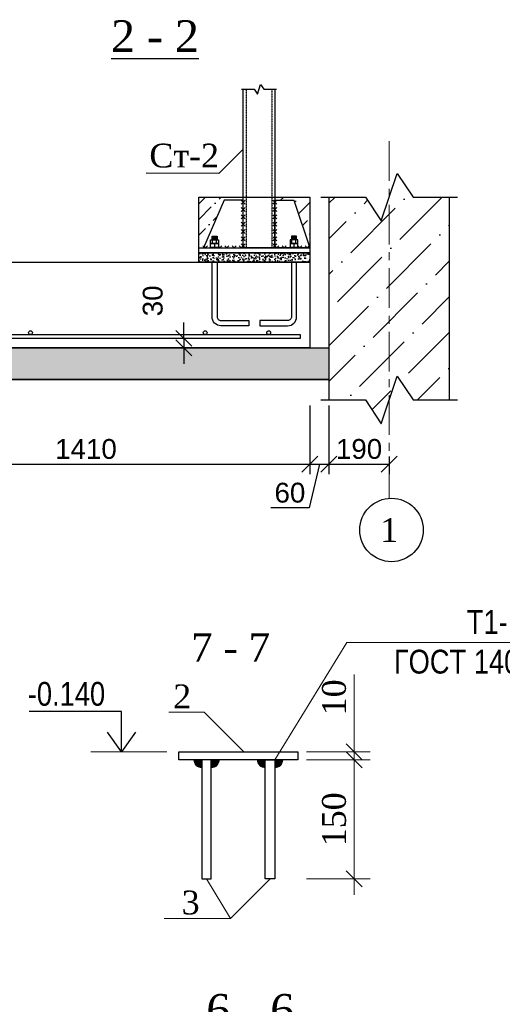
# Model space of a CAD drawing. Header units: millimetres. Extents: x 2063114 to 14983986, y -126020516 to 213791.
# Tile 161 of 256: x 2344737 to 2350815, y -1486930 to -1474522. Entities that reach past the tile are written whole.
import ezdxf
from ezdxf.enums import TextEntityAlignment as Align

# ---------------------------------------------------------------- set-up
doc = ezdxf.new("R2010")
doc.units = ezdxf.units.MM
doc.linetypes.add('ACAD_ISO03W100', pattern=[30, 12, -18])
doc.linetypes.add('CENTERX2', pattern=[4, 2.5, -0.5, 0.5, -0.5])
doc.layers.get('Defpoints').update_dxf_attribs({"color": 6, "lineweight": 35})
for name, color, linetype, lineweight in [('.', 7, 'Continuous', 15), ('АСО-оси', 24, 'CENTERX2', 20), ('Текст', 7, 'Continuous', 15), ('Фундаменты', 252, 'Continuous', 25)]:
    doc.layers.add(name, color=color, linetype=linetype, lineweight=lineweight)
doc.layers.add('Размеры', color=28, linetype='Continuous')
doc.styles.add('Arial', font='ARIALN.TTF', dxfattribs={"height": 300})
doc.styles.add('GENERATED_STYLE_5', font='times.ttf')
doc.styles.get("Standard").update_dxf_attribs({"font": 'arial.ttf'})
doc.styles.add('stile1', font='ARIALN.TTF')
doc.styles.add('TIMES', font='times.ttf')
doc.styles.add('TIMES NEW', font='times.ttf', dxfattribs={"height": 200})
doc.styles.add('Times New Roman', font='times.ttf')
doc.dimstyles.new('10', dxfattribs={"dimtxt": 300, "dimasz": 200, "dimexe": 200, "dimexo": 200, "dimgap": 100, "dimtad": 1, "dimlfac": 0.1, "dimtxsty": 'Standard', "dimblk": 'OBLIQUE', "dimcen": 200, "dimdle": 200, "dimclrd": 256, "dimclre": 256, "dimclrt": 256, "dimadec": 0, "dimazin": 0, "dimtfac": 1, "dimtmove": 0, "dimatfit": 3, "dimldrblk": 'OBLIQUE', "dimfxl": 1, "dimlwd": -1, "dimlwe": -1, "dimarcsym": 0})
doc.dimstyles.new('25', dxfattribs={"dimscale": 100, "dimtxt": 2.5, "dimasz": 2, "dimexe": 1.25, "dimexo": 0.625, "dimtad": 1, "dimdec": 0, "dimlfac": 0.25, "dimtxsty": 'Standard', "dimblk": 'OBLIQUE', "dimcen": 2, "dimdle": 0.008, "dimclrd": 256, "dimclre": 256, "dimclrt": 256, "dimadec": 0, "dimazin": 0, "dimtfac": 1, "dimtdec": 0, "dimtmove": 1, "dimatfit": 2, "dimfxl": 1.25, "dimarcsym": 0})
doc.dimstyles.new('50', dxfattribs={"dimtxt": 250, "dimasz": 250, "dimexe": 125, "dimexo": 125, "dimgap": 50, "dimtad": 1, "dimdec": 0, "dimlfac": 0.5, "dimtxsty": 'GENERATED_STYLE_5', "dimblk": 'OBLIQUE', "dimcen": 250, "dimdle": 125, "dimadec": 0, "dimazin": 0, "dimtfac": 1, "dimtdec": 0, "dimtmove": 0, "dimatfit": 3, "dimldrblk": 'OPEN90', "dimfxl": 1, "dimarcsym": 0})
pattern_1 = [(45, (2347815.88, -1807532.08), (74.087113, 271.65275), [349.25, -69.85, 0, -69.85])]

# ---------------------------------------------------------------- blocks, each defined once
blk = doc.blocks.new('141465')
at = {"style": 'Times New Roman'}
blk.add_text('6 - 6', height=400, dxfattribs=at).set_placement((12578.891, 322530.695), align=Align.CENTER)
blk = doc.blocks.new('_Oblique')
at = {"color": 0, "linetype": 'ByBlock', "lineweight": -2}
blk.add_line((-0.5, -0.5), (0.5, 0.5), dxfattribs=at)
blk = doc.blocks.new('*D976')
at = {"lineweight": -2, "transparency": 16777216}
for p, q in [((2346803, -1478538), (2346803, -1478338)), ((2346950, -1478538), (2346678, -1478538)), ((2346803, -1478538), (2346803, -1478658)), ((2346950, -1478658), (2346678, -1478658)), ((2346803, -1478658), (2346803, -1478858))]:
    blk.add_line(p, q, dxfattribs=at)
at = {"layer": 'Defpoints', "color": 0, "lineweight": 30, "transparency": 16777216}
for p in [(2347012, -1478538), (2346803, -1478658), (2347012, -1478658)]:
    blk.add_point(p, dxfattribs=at)
at = {"lineweight": -2, "transparency": 16777216, "xscale": 200, "yscale": 200, "zscale": 200}
for p, rotation in [((2346803, -1478538), 270), ((2346803, -1478658), 90)]:
    blk.add_blockref('_Oblique', p, dxfattribs=dict(at, rotation=rotation))
at = {"transparency": 16777216, "insert": (2346413, -1478065), "char_height": 250, "attachment_point": 5, "rotation": 90}
blk.add_mtext('30', dxfattribs=at)
blk = doc.blocks.new('*D978')
at = {"lineweight": -2, "transparency": 16777216}
for p, q in [((2348391, -1479383), (2348391, -1480248)), ((2348631, -1479383), (2348631, -1480248)), ((2348511, -1480123), (2348382, -1480674)), ((2348390, -1480123), (2348632, -1480123)), ((2348382, -1480674), (2347898, -1480674))]:
    blk.add_line(p, q, dxfattribs=at)
at = {"layer": 'Defpoints', "color": 0, "lineweight": 30, "transparency": 16777216}
for p in [(2348391, -1479321), (2348631, -1479321), (2348631, -1480123)]:
    blk.add_point(p, dxfattribs=at)
at = {"lineweight": -2, "transparency": 16777216, "xscale": 200, "yscale": 200, "zscale": 200, "rotation": 180}
blk.add_blockref('_Oblique', (2348391, -1480123), dxfattribs=at)
at = {"lineweight": -2, "transparency": 16777216, "xscale": 200, "yscale": 200, "zscale": 200}
blk.add_blockref('_Oblique', (2348631, -1480123), dxfattribs=at)
at = {"transparency": 16777216, "insert": (2348140, -1480484), "char_height": 250, "attachment_point": 5}
blk.add_mtext('60', dxfattribs=at)
blk = doc.blocks.new('*D979')
at = {"lineweight": -2, "transparency": 16777216}
for p, q in [((2342751, -1479383), (2342751, -1480248)), ((2348391, -1479383), (2348391, -1480248)), ((2342750, -1480123), (2348392, -1480123))]:
    blk.add_line(p, q, dxfattribs=at)
at = {"layer": 'Defpoints', "color": 0, "lineweight": 30, "transparency": 16777216}
for p in [(2342751, -1479321), (2348391, -1479321), (2348391, -1480123)]:
    blk.add_point(p, dxfattribs=at)
at = {"lineweight": -2, "transparency": 16777216, "xscale": 200, "yscale": 200, "zscale": 200, "rotation": 180}
blk.add_blockref('_Oblique', (2342751, -1480123), dxfattribs=at)
at = {"lineweight": -2, "transparency": 16777216, "xscale": 200, "yscale": 200, "zscale": 200}
blk.add_blockref('_Oblique', (2348391, -1480123), dxfattribs=at)
at = {"transparency": 16777216, "insert": (2345571, -1479933), "char_height": 250, "attachment_point": 5}
blk.add_mtext('1410', dxfattribs=at)
blk = doc.blocks.new('*D1140')
at = {"lineweight": -2, "transparency": 16777216}
for p, q in [((2348631, -1479383), (2348631, -1480248)), ((2348630, -1480123), (2349392, -1480123)), ((2349391, -1480025), (2349391, -1480248))]:
    blk.add_line(p, q, dxfattribs=at)
at = {"layer": 'Defpoints', "color": 0, "lineweight": 30, "transparency": 16777216}
for p in [(2348631, -1479321), (2349391, -1479962), (2349391, -1480123)]:
    blk.add_point(p, dxfattribs=at)
at = {"lineweight": -2, "transparency": 16777216, "xscale": 200, "yscale": 200, "zscale": 200, "rotation": 180}
blk.add_blockref('_Oblique', (2348631, -1480123), dxfattribs=at)
at = {"lineweight": -2, "transparency": 16777216, "xscale": 200, "yscale": 200, "zscale": 200}
blk.add_blockref('_Oblique', (2349391, -1480123), dxfattribs=at)
at = {"transparency": 16777216, "insert": (2349011, -1479933), "char_height": 250, "attachment_point": 5}
blk.add_mtext('190', dxfattribs=at)
blk = doc.blocks.new('*D1012')
at = {"layer": 'Defpoints', "color": 0, "linetype": 'Continuous', "lineweight": 30, "transparency": 16777216}
for p in [(2348150, -1483749), (2348150, -1483849), (2348950, -1483849)]:
    blk.add_point(p, dxfattribs=at)
at = {"layer": 'Текст', "linetype": 'Continuous', "transparency": 16777216}
for p, q in [((2348950, -1483749), (2348950, -1482774)), ((2348350, -1483749), (2349150, -1483749)), ((2348350, -1483849), (2349150, -1483849)), ((2348950, -1483849), (2348950, -1483749)), ((2348950, -1483849), (2348950, -1484049))]:
    blk.add_line(p, q, dxfattribs=at)
at = {"layer": 'Текст', "linetype": 'Continuous', "transparency": 16777216, "xscale": 200, "yscale": 200, "zscale": 200}
for p, rotation in [((2348950, -1483749), 270), ((2348950, -1483849), 90)]:
    blk.add_blockref('_Oblique', p, dxfattribs=dict(at, rotation=rotation))
at = {"layer": 'Текст', "linetype": 'Continuous', "transparency": 16777216, "insert": (2348697, -1483062), "char_height": 300, "attachment_point": 5, "rotation": 90, "style": 'Times New Roman'}
blk.add_mtext('10', dxfattribs=at)
blk = doc.blocks.new('*D1013')
at = {"layer": 'Defpoints', "color": 0, "linetype": 'Continuous', "lineweight": 30, "transparency": 16777216}
for p in [(2348150, -1483849), (2348150, -1485349), (2348950, -1485349)]:
    blk.add_point(p, dxfattribs=at)
at = {"layer": 'Текст', "linetype": 'Continuous', "transparency": 16777216}
for p, q in [((2348950, -1483649), (2348950, -1485549)), ((2348350, -1483849), (2349150, -1483849)), ((2348350, -1485349), (2349150, -1485349))]:
    blk.add_line(p, q, dxfattribs=at)
at = {"layer": 'Текст', "linetype": 'Continuous', "transparency": 16777216, "xscale": 200, "yscale": 200, "zscale": 200}
for p, rotation in [((2348950, -1483849), 90), ((2348950, -1485349), 270)]:
    blk.add_blockref('_Oblique', p, dxfattribs=dict(at, rotation=rotation))
at = {"layer": 'Текст', "linetype": 'Continuous', "transparency": 16777216, "insert": (2348697, -1484599), "char_height": 300, "attachment_point": 5, "rotation": 90, "style": 'Times New Roman'}
blk.add_mtext('150', dxfattribs=at)

msp = doc.modelspace()

# ---------------------------------------------------------------- hatches: boundary and pattern name
at = {"layer": '.'}
h = msp.add_hatch(dxfattribs=at)
h.set_pattern_fill('GRAVEL', color=256, scale=15)
h.set_pattern_definition([(228.012788, (2347330.593, -1798605.333), (-3048.0000002, -3428.9999998), [51.2582, -5074.57255]), (184.969741, (2347296.303, -1798643.433), (4571.9999982, 381.0000217), [87.9607, -8708.10733]), (132.510447, (2347208.673, -1798651.053), (3810.0000016, -4190.9999985), [62.02223, -6140.2084]), (267.273689, (2347060.083, -1798746.303), (381.0000008, 7620), [80.1007, -7929.9656]), (292.833654, (2347056.273, -1798826.313), (-1905.0000002, 4571.9999999), [78.54505, -7775.97116]), (357.273689, (2347086.753, -1798898.703), (-7620, 381.0000008), [80.1007, -7929.9656]), (37.6942405, (2347166.763, -1798902.513), (-4952.9999998, -3810.0000003), [105.92905, -10486.9673]), (72.2553284, (2347250.583, -1798837.743), (2667.0000007, 8381.9999998), [100.00793, -9900.7885]), (121.4295656, (2347281.063, -1798742.493), (-3048.0000004, 4952.9999997), [80.37195, -7956.83185]), (175.236358, (2347239.153, -1798673.913), (4191, -381.0000007), [91.757, -4496.09054]), (222.397438, (2347147.713, -1798666.293), (-4571.99999985, -4191.00000016), [118.6617, -11747.51588]), (138.814075, (2347437.273, -1798750.113), (-2667, 2286), [40.5007, -4009.58487]), (171.4692344, (2347406.793, -1798723.443), (4953.0000001, -761.9999991), [77.0523, -7628.19585]), (225, (2347330.6, -1798712), (-5e-14, -381), [53.8814, -484.93397]), (203.19859, (2347303.923, -1798666.293), (1905, 762), [29.0162, -2872.59336]), (291.80141, (2347277.25, -1798677.72), (-381, 1143), [41.03484, -2010.71295]), (30.963757, (2347292.493, -1798715.82), (1143, 762), [66.64795, -2154.94472]), (161.56505, (2347349.64, -1798681.53), (762, -381), [48.19307, -1156.6347]), (16.38954, (2347056.273, -1798677.723), (3810, 1143), [67.5132, -6683.824]), (70.346176, (2347121.043, -1798658.673), (-1524.0000001, -4191), [56.63984, -5607.33235]), (293.19859, (2347349.643, -1798605.333), (-762, 1905), [58.032, -2843.57754]), (343.61046, (2347372.503, -1798658.673), (-3810.0000001, 1142.9999997), [67.5132, -6683.824]), (339.443955, (2347056.273, -1798913.943), (-1905, 762), [65.1053, -3190.16015]), (294.775141, (2347117.233, -1798936.803), (-1905.0000023, 4190.999999), [54.5508, -5400.539]), (66.80141, (2347353.453, -1798986.333), (762, 1905), [58.032, -2843.57754]), (17.354025, (2347376.313, -1798932.993), (-4952.9999999, -1524.0000003), [63.8674, -6322.8564]), (69.443955, (2347166.763, -1798986.333), (-762, -1905), [32.55264, -3222.7128]), (101.309932, (2347330.59, -1798986.33), (-381, 1524), [19.4272, -1923.29924]), (165.963757, (2347326.78, -1798967.28), (1143, -381), [78.54506, -1492.3582]), (186.009006, (2347250.583, -1798948.233), (3810, 381.0000002), [72.79005, -7206.20473]), (303.690068, (2347292.49, -1798750.11), (-381, 762), [54.9486, -1318.76645]), (353.1572266, (2347322.973, -1798795.833), (6477.00000004, -761.99999966), [95.9335, -9497.40136]), (60.945396, (2347418.223, -1798807.263), (-1524, -2667), [39.22624, -3883.40885]), (90, (2347437.27, -1798772.97), (-381, 381), [22.86, -358.14]), (120.256437, (2347242.963, -1798936.803), (1523.9999998, -2667), [52.93004, -5240.0911]), (48.012787, (2347216.293, -1798891.083), (3048.0000003, 3428.9999998), [102.51643, -5023.31433]), (0, (2347284.87, -1798814.9), (381, 381), [99.06, -281.94]), (325.3048465, (2347383.933, -1798814.883), (3810.0000014, -2666.999998), [60.24143, -5963.8975]), (254.054604, (2347433.463, -1798849.173), (-381, -1524), [55.47436, -2718.2475]), (207.6459754, (2347418.223, -1798902.513), (-7239.0000003, -3809.9999995), [90.32176, -8941.86966]), (175.426079, (2347338.213, -1798944.423), (-4953, 381), [95.5544, -9459.87697])])
edge = h.paths.add_edge_path()
edge.add_line((2342151.11512, -1478658.08365), (2342151.11512, -1479058.08365))
edge.add_line((2342151.11512, -1479058.08365), (2348631.11512, -1479058.08365))
edge.add_line((2348631.11512, -1479058.08365), (2348631.11512, -1478658.08365))
edge.add_line((2348631.11512, -1478658.08365), (2342224.33174, -1478658.08365))
h = msp.add_hatch()
h.set_pattern_fill('ANSI36', color=253, scale=100)
h.set_pattern_definition([(45, (2561513.1, -1800074.95), (168.3798, 617.3926), [793.75, -158.75, 0, -158.75])])
h.paths.add_polyline_path([(2348631.11512, -1479313.75246), (2349091.11512, -1479313.75246), (2349291.11512, -1479613.75246), (2349491.11512, -1479013.75246), (2349691.11512, -1479313.75246), (2350151.11512, -1479313.75246), (2350151.11512, -1476758.08365), (2349691.11512, -1476758.08365), (2349491.11512, -1476458.08365), (2349291.11512, -1477058.08365), (2349091.11512, -1476758.08365), (2348631.11512, -1476758.08365)])
h = msp.add_hatch()
h.set_pattern_fill('ANSI36', color=0, scale=44, style=0)
h.set_pattern_definition(pattern_1)
h.paths.add_polyline_path([(2347311.21827, -1476798.08365), (2347551.21827, -1476798.08365), (2347551.21827, -1476758.08365), (2346991.11512, -1476758.08365), (2346991.11512, -1477398.08365), (2347051.21827, -1477398.08365)])
h = msp.add_hatch()
h.set_pattern_fill('ANSI36', color=0, scale=44, style=0)
h.set_pattern_definition(pattern_1)
h.paths.add_polyline_path([(2348391.11512, -1476758.08365), (2347951.11512, -1476758.08365), (2347951.11512, -1476798.08365), (2348191.11512, -1476798.08365), (2348391.11512, -1477398.08365)])
h = msp.add_hatch()
h.set_pattern_fill('AR-CONC', color=0, scale=0.5, style=0)
h.set_pattern_definition([(50, (2347815.876, -1807532.08), (91.092334, -7.969543), [9.525, -104.775]), (355, (2347815.88, -1807532.08), (-17.62171, 95.528423), [7.62, -83.820292]), (100.451445, (2347823.47, -1807532.75), (73.470624, 87.558876), [8.095004, -89.045122]), (46.1842, (2347815.88, -1807506.68), (135.53952, -21.021164), [14.2875, -157.1625]), (96.635558, (2347827.17, -1807508.43), (118.702067, 123.71306), [12.14251, -133.567804]), (351.18415, (2347815.88, -1807506.68), (118.70207, 123.71306), [11.429984, -125.729866]), (21, (2347828.576, -1807513.03), (75.807196, -51.132599), [9.525, -104.775]), (326, (2347828.58, -1807513.03), (30.901014, 92.093983), [7.62, -83.82]), (71.451445, (2347834.89, -1807517.29), (106.70821, 40.961384), [8.095004, -89.04497]), (37.5, (2347815.876, -1807532.08), (1.5443016, 42.2775194), [0, -82.804, 0, -85.09, 0, -84.1375]), (7.5, (2347815.876, -1807532.08), (33.409831, 50.0902874), [0, -48.514, 0, -80.899, 0, -32.0675]), (327.5, (2347787.555, -1807532.08), (67.7952976, -2.864372), [0, -31.75, 0, -99.06, 0, -131.445]), (317.5, (2347774.855, -1807532.08), (74.064591, 12.713246), [0, -41.275, 0, -65.786, 0, -93.345])])
h.paths.add_polyline_path([(2346991.11512, -1477458.08365), (2346991.11512, -1477578.08365), (2348391.11512, -1477578.08365), (2348391.11512, -1477458.08365)])
at = {"layer": 'Фундаменты', "linetype": 'Continuous', "lineweight": 20}
h = msp.add_hatch(color=7, dxfattribs=at)
h.dxf.hatch_style = 1
edge = h.paths.add_edge_path()
edge.add_line((2346929.78011, -1483849.53798), (2347029.77964, -1483849.53798))
edge.add_line((2347029.77964, -1483849.53798), (2347029.77964, -1483949.23107))
edge.add_arc((2347029.77964, -1483849.23107), 100, 540.17584414, 630, ccw=False)
h = msp.add_hatch(color=7, dxfattribs=at)
h.dxf.hatch_style = 1
edge = h.paths.add_edge_path()
edge.add_line((2347249.77917, -1483849.53798), (2347149.77964, -1483849.53798))
edge.add_line((2347149.77964, -1483849.53798), (2347149.77964, -1483949.23107))
edge.add_arc((2347149.77964, -1483849.23107), 100, -90, -0.17584414)
h = msp.add_hatch(color=7, dxfattribs=at)
h.dxf.hatch_style = 1
edge = h.paths.add_edge_path()
edge.add_line((2347729.78011, -1483849.53798), (2347829.77964, -1483849.53798))
edge.add_line((2347829.77964, -1483849.53798), (2347829.77964, -1483949.23107))
edge.add_arc((2347829.77964, -1483849.23107), 100, 540.17584414, 630, ccw=False)
h = msp.add_hatch(color=7, dxfattribs=at)
h.dxf.hatch_style = 1
edge = h.paths.add_edge_path()
edge.add_line((2348049.77917, -1483849.53798), (2347949.77964, -1483849.53798))
edge.add_line((2347949.77964, -1483849.53798), (2347949.77964, -1483949.23107))
edge.add_arc((2347949.77964, -1483849.23107), 100, -90, -0.17584414)

# ---------------------------------------------------------------- linework, layer by layer
at = {"lineweight": 30}
for p, q in [((2347526.21827, -1476798.08365), (2347576.21827, -1476848.08365)), ((2347526.21827, -1476848.08365), (2347576.21827, -1476798.08365)), ((2347526.21827, -1476889.75032), (2347576.21827, -1476939.75032)), ((2347526.21827, -1476939.75032), (2347576.21827, -1476889.75032)), ((2347926.11512, -1476798.08365), (2347976.11512, -1476848.08365)), ((2347926.11512, -1476848.08365), (2347976.11512, -1476798.08365)), ((2347926.11512, -1476889.75032), (2347976.11512, -1476939.75032)), ((2347926.11512, -1476939.75032), (2347976.11512, -1476889.75032)), ((2347526.21827, -1476981.41698), (2347576.21827, -1477031.41698)), ((2347526.21827, -1477031.41698), (2347576.21827, -1476981.41698)), ((2347926.11512, -1476981.41698), (2347976.11512, -1477031.41698)), ((2347926.11512, -1477031.41698), (2347976.11512, -1476981.41698)), ((2347526.21827, -1477073.08365), (2347576.21827, -1477123.08365)), ((2347526.21827, -1477123.08365), (2347576.21827, -1477073.08365)), ((2347926.11512, -1477073.08365), (2347976.11512, -1477123.08365)), ((2347926.11512, -1477123.08365), (2347976.11512, -1477073.08365)), ((2347526.21827, -1477164.75032), (2347576.21827, -1477214.75032)), ((2347526.21827, -1477214.75032), (2347576.21827, -1477164.75032)), ((2347526.21827, -1477256.41698), (2347576.21827, -1477306.41698)), ((2347526.21827, -1477306.41698), (2347576.21827, -1477256.41698)), ((2347926.11512, -1477164.75032), (2347976.11512, -1477214.75032)), ((2347926.11512, -1477214.75032), (2347976.11512, -1477164.75032)), ((2347926.11512, -1477256.41698), (2347976.11512, -1477306.41698)), ((2347926.11512, -1477306.41698), (2347976.11512, -1477256.41698)), ((2347076.21827, -1477398.08365), (2347058.77641, -1477380.64179)), ((2347076.21827, -1477398.08365), (2347101.21827, -1477373.08365)), ((2347256.21827, -1477398.08365), (2347241.11512, -1477382.9805)), ((2347256.21827, -1477398.08365), (2347281.21827, -1477373.08365)), ((2347346.21827, -1477398.08365), (2347321.21827, -1477373.08365)), ((2347346.21827, -1477398.08365), (2347371.21827, -1477373.08365)), ((2347436.21827, -1477398.08365), (2347411.21827, -1477373.08365)), ((2347436.21827, -1477398.08365), (2347461.21827, -1477373.08365)), ((2347526.21827, -1477398.08365), (2347501.21827, -1477373.08365)), ((2347526.21827, -1477348.08365), (2347576.21827, -1477398.08365)), ((2347526.21827, -1477398.08365), (2347576.21827, -1477348.08365)), ((2347526.21827, -1477398.08365), (2347551.21827, -1477373.08365)), ((2347926.11512, -1477348.08365), (2347976.11512, -1477398.08365)), ((2347926.11512, -1477398.08365), (2347976.11512, -1477348.08365)), ((2347976.11512, -1477398.08365), (2347951.11512, -1477373.08365)), ((2347976.11512, -1477398.08365), (2348001.11512, -1477373.08365)), ((2348066.11512, -1477398.08365), (2348041.11512, -1477373.08365)), ((2348066.11512, -1477398.08365), (2348091.11512, -1477373.08365)), ((2348265.62498, -1477398.08365), (2348240.62498, -1477373.08365)), ((2348265.62498, -1477398.08365), (2348290.62498, -1477373.08365)), ((2348355.62498, -1477398.08365), (2348330.62498, -1477373.08365)), ((2348355.62498, -1477398.08365), (2348380.62498, -1477373.08365))]:
    msp.add_line(p, q, dxfattribs=at)
for p, q in [((2347166.11512, -1477344.08365), (2347166.11512, -1477294.08365)), ((2347216.11512, -1477344.08365), (2347216.11512, -1477294.08365)), ((2348166.11512, -1477344.08365), (2348166.11512, -1477294.08365)), ((2348216.11512, -1477344.08365), (2348216.11512, -1477294.08365))]:
    msp.add_line(p, q)
at = {"color": 0, "linetype": 'ByBlock', "lineweight": 15, "ltscale": 2}
msp.add_line((2345633.35056, -1483749.23154), (2346588.21217, -1483749.23154), dxfattribs=at)
for points in [[(2347531.21827, -1475398.08365), (2347691.16669, -1475398.08365), (2347731.16669, -1475458.08365), (2347771.16669, -1475338.08365), (2347811.16669, -1475398.08365), (2347971.11512, -1475398.08365)], [(2347951.11512, -1475398.08365), (2347951.11512, -1477398.08365), (2347551.21827, -1477398.08365), (2347551.21827, -1475398.08365)], [(2347551.16669, -1476153.6045), (2347245.84803, -1476458.92317), (2346330.7638, -1476457.59013)], [(2348531.11512, -1476758.08365), (2349091.11512, -1476758.08365), (2349291.11512, -1477058.08365), (2349491.11512, -1476458.08365), (2349691.11512, -1476758.08365), (2350251.11512, -1476758.08365)], [(2348631.11512, -1476758.08365), (2348631.11512, -1479313.75246)], [(2350151.11512, -1479313.75246), (2350151.11512, -1476758.08365)], [(2347051.21827, -1477398.08365), (2347551.21827, -1477398.08365), (2347551.21827, -1476798.08365), (2347311.21827, -1476798.08365), (2347051.21827, -1477398.08365)], [(2348391.11512, -1477398.08365), (2347951.11512, -1477398.08365), (2347951.11512, -1476798.08365), (2348191.11512, -1476798.08365), (2348391.11512, -1477398.08365)], [(2347159.11512, -1477253.71124), (2347223.11512, -1477248.11795)], [(2347159.11512, -1477258.7303), (2347223.11512, -1477253.13701)], [(2347159.11512, -1477263.74936), (2347223.11512, -1477258.15607)], [(2347159.11512, -1477268.76842), (2347223.11512, -1477263.17513)], [(2347159.11512, -1477273.78748), (2347223.11512, -1477268.19419)], [(2347159.11512, -1477278.80654), (2347223.11512, -1477273.21325)], [(2347159.11512, -1477283.82559), (2347223.11512, -1477278.2323)], [(2347159.11512, -1477288.84465), (2347223.11512, -1477283.25136)], [(2348223.11512, -1477253.71124), (2348159.11512, -1477248.11795)], [(2348223.11512, -1477258.7303), (2348159.11512, -1477253.13701)], [(2348223.11512, -1477263.74936), (2348159.11512, -1477258.15607)], [(2348223.11512, -1477268.76842), (2348159.11512, -1477263.17513)], [(2348223.11512, -1477273.78748), (2348159.11512, -1477268.19419)], [(2348223.11512, -1477278.80654), (2348159.11512, -1477273.21325)], [(2348223.11512, -1477283.82559), (2348159.11512, -1477278.2323)], [(2348223.11512, -1477288.84465), (2348159.11512, -1477283.25136)], [(2347159.11512, -1477293.86371), (2347223.11512, -1477288.27042)], [(2347191.11512, -1477344.08365), (2347191.11512, -1477394.08365)], [(2347214.02799, -1477294.08365), (2347223.11512, -1477293.28948)], [(2348223.11512, -1477293.86371), (2348159.11512, -1477288.27042)], [(2348168.20225, -1477294.08365), (2348159.11512, -1477293.28948)], [(2348191.11512, -1477344.08365), (2348191.11512, -1477394.08365)], [(2339687.14271, -1477458.08365), (2342551.11512, -1477458.08365), (2342551.11512, -1479058.08365), (2348628.50216, -1479058.08365)], [(2348531.11512, -1479313.75246), (2349091.11512, -1479313.75246), (2349291.11512, -1479613.75246), (2349491.11512, -1479013.75246), (2349691.11512, -1479313.75246), (2350251.11512, -1479313.75246)]]:
    msp.add_lwpolyline(points)
at = {"linetype": 'ACAD_ISO03W100', "ltscale": 0.1}
msp.add_lwpolyline([(2347911.11512, -1475398.08365), (2347911.11512, -1477398.08365), (2347591.11512, -1477398.08365), (2347591.11512, -1475398.08365)], dxfattribs=at)
for points in [[(2346991.11512, -1476758.08365), (2348391.11512, -1476758.08365), (2348391.11512, -1477458.08365), (2346991.11512, -1477458.08365)], [(2346991.11512, -1477398.08365), (2348391.11512, -1477398.08365), (2348391.11512, -1477458.08365), (2346991.11512, -1477458.08365)], [(2347136.11512, -1477394.08365), (2347246.11512, -1477394.08365), (2347246.11512, -1477398.08365), (2347136.11512, -1477398.08365)], [(2347141.11512, -1477294.08365), (2347241.11512, -1477294.08365), (2347241.11512, -1477344.08365), (2347141.11512, -1477344.08365)], [(2347141.11512, -1477344.08365), (2347241.11512, -1477344.08365), (2347241.11512, -1477394.08365), (2347141.11512, -1477394.08365)], [(2348246.11512, -1477394.08365), (2348136.11512, -1477394.08365), (2348136.11512, -1477398.08365), (2348246.11512, -1477398.08365)], [(2348241.11512, -1477294.08365), (2348141.11512, -1477294.08365), (2348141.11512, -1477344.08365), (2348241.11512, -1477344.08365)], [(2348241.11512, -1477344.08365), (2348141.11512, -1477344.08365), (2348141.11512, -1477394.08365), (2348241.11512, -1477394.08365)], [(2346991.11512, -1477458.08365), (2348391.11512, -1477458.08365), (2348391.11512, -1477578.08365), (2346991.11512, -1477578.08365)]]:
    msp.add_lwpolyline(points, close=True)
at = {"lineweight": 30}
for points in [[(2347159.11512, -1477294.08365), (2347159.11512, -1477248.08365), (2347223.11512, -1477248.08365), (2347223.11512, -1477294.08365)], [(2348223.11512, -1477294.08365), (2348223.11512, -1477248.08365), (2348159.11512, -1477248.08365), (2348159.11512, -1477294.08365)]]:
    msp.add_lwpolyline(points, dxfattribs=at)
for points in [[(2347223.11512, -1477578.08365), (2347223.11512, -1478266.08365, 0.4142135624), (2347271.11512, -1478314.08365), (2347623.11512, -1478314.08365), (2347623.11512, -1478378.08365), (2347271.11512, -1478378.08365, -0.4142135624), (2347159.11512, -1478266.08365), (2347159.11512, -1477578.08365)], [(2348159.11512, -1477578.08365), (2348159.11512, -1478266.08365, -0.4142135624), (2348111.11512, -1478314.08365), (2347759.11512, -1478314.08365), (2347759.11512, -1478378.08365), (2348111.11512, -1478378.08365, 0.4142135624), (2348223.11512, -1478266.08365), (2348223.11512, -1477578.08365)]]:
    msp.add_lwpolyline(points, format="xyb", dxfattribs=at)
msp.add_lwpolyline([(2348271.11512, -1478490.08365), (2348271.11512, -1478538.08365), (2342627.83952, -1478538.08365), (2342627.83952, -1478490.08365)], close=True, dxfattribs=at)
for centre in [(2344872.94616, -1478466.1536), (2347072.94616, -1478466.1536), (2347872.94616, -1478466.1536)]:
    msp.add_circle(centre, 24, dxfattribs=at)
at = {"color": 0}
msp.add_circle((2349419.1299, -1480952.36222), 400, dxfattribs=at)
at = {"layer": 'АСО-оси', "color": 1, "lineweight": 15, "ltscale": 200}
msp.add_lwpolyline([(2349391.19167, -1480553.33909), (2349391.19167, -1476009.29516)], dxfattribs=at)
at = {"layer": 'Размеры', "lineweight": 30}
msp.add_lwpolyline([(2342551.11512, -1478658.08365), (2342551.11512, -1477578.08365), (2348391.11512, -1477578.08365), (2348391.11512, -1478658.08365), (2344151.11512, -1478658.08365)], dxfattribs=at)
at = {"layer": 'Размеры'}
msp.add_lwpolyline([(2342151.11512, -1478658.08365), (2348631.11512, -1478658.08365), (2348631.11512, -1479058.08365), (2342151.11512, -1479058.08365)], close=True, dxfattribs=at)
at = {"layer": 'Фундаменты', "color": 7, "linetype": 'Continuous', "lineweight": 20}
for points in [[(2347949.77964, -1483849.23154), (2348857.38795, -1482371.04026), (2352469.25143, -1482371.04026)], [(2347560.67061, -1483749.23154), (2347060.67061, -1483249.23154), (2346615.63603, -1483249.23154)], [(2347889.77964, -1485349.23154), (2347389.77964, -1485849.23154), (2346554.77964, -1485849.23154)], [(2347089.77964, -1485349.23154), (2347389.77964, -1485849.23154), (2346554.77964, -1485849.23154)]]:
    msp.add_lwpolyline(points, dxfattribs=at)
at = {"layer": 'Фундаменты', "color": 0, "linetype": 'Continuous', "lineweight": 30}
msp.add_lwpolyline([(2346739.77964, -1483749.23154), (2348239.77964, -1483749.23154), (2348239.77964, -1483849.23154), (2346739.77964, -1483849.23154)], close=True, dxfattribs=at)
at = {"layer": 'Фундаменты', "color": 7, "linetype": 'Continuous', "lineweight": 30}
for points in [[(2347029.77964, -1485349.23154), (2347149.77964, -1485349.23154), (2347149.77964, -1483849.23154), (2347029.77964, -1483849.23154)], [(2347949.77964, -1485349.23154), (2347829.77964, -1485349.23154), (2347829.77964, -1483849.23154), (2347949.77964, -1483849.23154)]]:
    msp.add_lwpolyline(points, close=True, dxfattribs=at)
at = {"layer": 'Фундаменты', "color": 7, "linetype": 'Continuous', "lineweight": 20}
for centre, start, end in [((2347029.77964, -1483849.23107), 180.175844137, 270), ((2347149.77964, -1483849.23107), 270, 359.824155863), ((2347829.77964, -1483849.23107), 180.175844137, 270), ((2347949.77964, -1483849.23107), 270, 359.824155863)]:
    msp.add_arc(centre, 100, start, end, dxfattribs=at)

# ---------------------------------------------------------------- block references
msp.add_blockref('141465', (2335062.45668, -1809732.03746))

# ---------------------------------------------------------------- texts
at = {"style": 'Times New Roman'}
msp.add_text('%%u2 - 2', height=400, dxfattribs=at).set_placement((2346440.69354, -1474928.59859), align=Align.CENTER)
at = {"color": 7, "insert": (2346369.23366, -1476083.83382), "char_height": 300, "width": 613.3821197, "attachment_point": 1, "style": 'TIMES'}
msp.add_mtext('Ст-2', dxfattribs=at)
at = {"color": 250, "insert": (2349390.78779, -1480953.33909), "char_height": 300, "width": 559.2030637, "attachment_point": 5, "rotation": 0.010710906, "style": 'TIMES NEW'}
msp.add_mtext('1', dxfattribs=at)
at = {"color": 0, "insert": (2347392.99405, -1482433.85737), "char_height": 360, "width": 942.9222783, "attachment_point": 5, "style": 'TIMES'}
msp.add_mtext('7 - 7', dxfattribs=at)
at = {"color": 0, "linetype": 'ByBlock', "lineweight": 15, "ltscale": 2, "insert": (2345325.55935, -1483019.97957), "char_height": 300, "width": 934.2037298, "attachment_point": 5, "style": 'Arial'}
msp.add_mtext('-0.140', dxfattribs=at)
at = {"color": 0, "lineweight": 25, "char_height": 300, "width": 934.2037298, "attachment_point": 5, "style": 'TIMES'}
for s, insert in [('2', (2346782.82903, -1483049.23154)), ('3', (2346889.77964, -1485649.23154))]:
    msp.add_mtext(s, dxfattribs=dict(at, insert=insert))
at = {"layer": 'Фундаменты', "color": 7, "linetype": 'Continuous', "lineweight": 30, "insert": (2350870.52667, -1482363.96313), "char_height": 300, "attachment_point": 5, "style": 'Arial'}
msp.add_mtext('Т1-РФ\\PГОСТ 14098-2014', dxfattribs=at)

# ---------------------------------------------------------------- dimensions: what is measured, and where the dimension line sits
dim = msp.add_linear_dim(base=(2346803.08306, -1478658.08365), p1=(2347012.37458, -1478538.08365), p2=(2347012.37458, -1478658.08365), angle=90, dimstyle='25')
dim.commit()
dim.dimension.update_dxf_attribs({"geometry": '*D976', "text_midpoint": (2346603.30482, -1478065.24224), "dimtype": 160})
for base, p1, p2, picture, middle in [((2348391.11512, -1480123.37774), (2342751.11512, -1479320.75331), (2348391.11512, -1479320.75331), '*D979', (2345571.11512, -1479933.2345)), ((2349391.19167, -1480123.37774), (2348631.11512, -1479320.75331), (2349391.19167, -1479962.11889), '*D1140', (2349011.15339, -1479933.2345))]:
    dim = msp.add_linear_dim(base=base, p1=p1, p2=p2, dimstyle='25')
    dim.commit()
    dim.dimension.update_dxf_attribs({"geometry": picture, "text_midpoint": middle})
dim = msp.add_linear_dim(base=(2348631.11512, -1480123.37774), p1=(2348391.11512, -1479320.75331), p2=(2348631.11512, -1479320.75331), dimstyle='25')
dim.commit()
dim.dimension.update_dxf_attribs({"geometry": '*D978', "text_midpoint": (2348319.06914, -1480673.66433), "dimtype": 160})
at = {"layer": 'Текст', "color": 0, "linetype": 'Continuous'}
for base, p1, p2, picture, middle in [((2348949.96013, -1483849.23154), (2348149.96013, -1483749.23154), (2348149.96013, -1483849.23154), '*D1012', (2348949.96013, -1483061.59636)), ((2348949.96013, -1485349.23154), (2348149.96013, -1483849.23154), (2348149.96013, -1485349.23154), '*D1013', (2348949.96013, -1484599.23154))]:
    dim = msp.add_linear_dim(base=base, p1=p1, p2=p2, angle=90, dimstyle='10', override={"dimtxsty": 'Times New Roman'}, dxfattribs=at)
    dim.commit()
    dim.dimension.update_dxf_attribs({"geometry": picture, "text_midpoint": middle, "dimtype": 160})

# ---------------------------------------------------------------- leaders
at = {"color": 0, "linetype": 'ByBlock', "lineweight": 15, "ltscale": 2}
msp.add_leader([(2346018.96318, -1483749.23154), (2346018.96318, -1483240.95193), (2344854.05313, -1483240.95193)], dimstyle='50', override={"dimasz": 250, "dimgap": 125, "dimtad": 0, "dimtxsty": 'stile1', "dimldrblk": 'Open90'}, dxfattribs=at)

doc.saveas('drawing.dxf')
